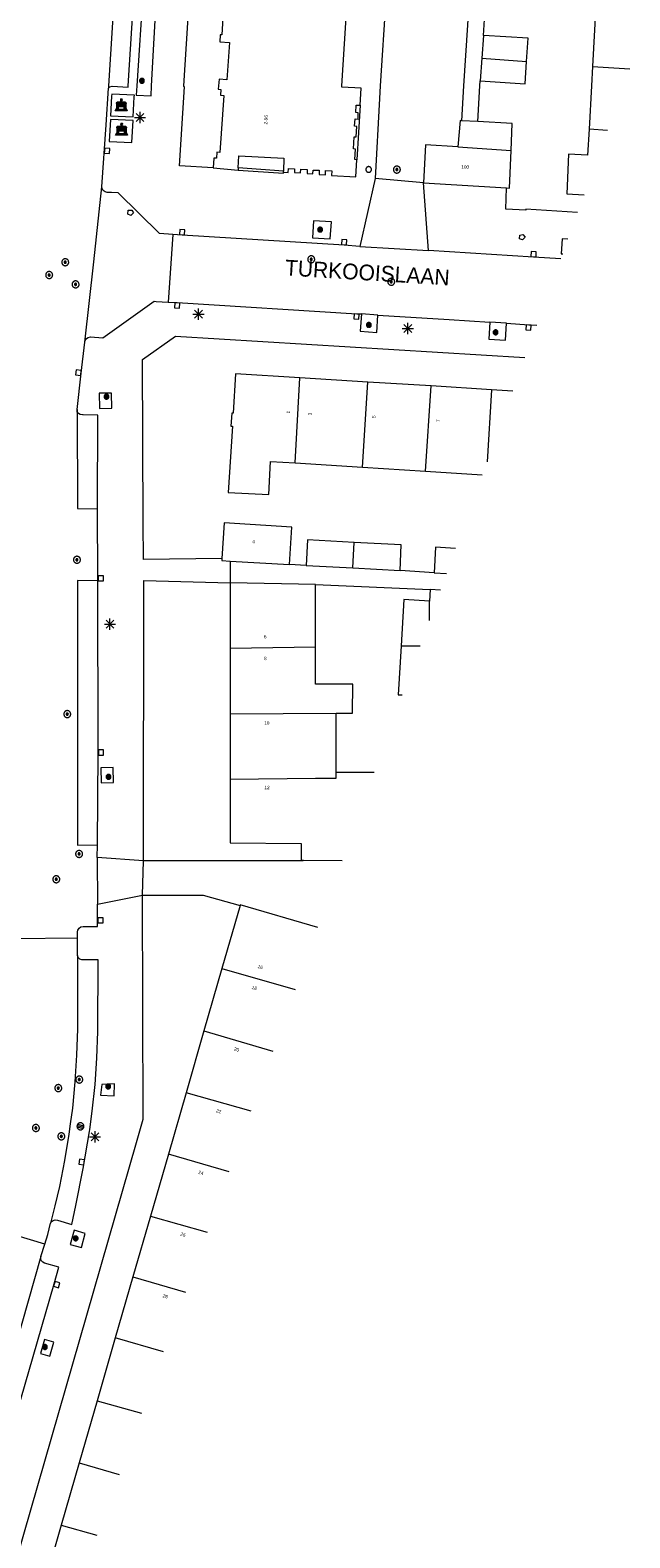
# Model space of a CAD drawing. Header units: metres. Extents: x 135779 to 137489, y 452643 to 455118.
# Tile 248 of 256: x 137083 to 137137, y 453671 to 453805. Entities that reach past the tile are written whole.
import ezdxf
from ezdxf.enums import TextEntityAlignment as Align

# ---------------------------------------------------------------- set-up
doc = ezdxf.new("R2010")
doc.units = ezdxf.units.M
for name, color, linetype, lineweight in [('KTop_BAK_Afval apart plaats', 96, 'Continuous', 13), ('KTop_NAR_Huisnummer (t)', 7, 'Continuous', 13), ('KTop_NAR_Huisnummer tijdelijk (t)', 7, 'Continuous', 13), ('KTop_ORL_Weg_Straatnaam (t)', 7, 'Continuous', 13), ('KTop_PAL_Afsluitpaal', 222, 'Continuous', 13), ('KTop_PAL_Lichtmast', 40, 'Continuous', 13), ('KTop_PND_Grondvlaksituatie van BAG-pand [tachy]', 1, 'Continuous', 13), ('KTop_PND_Pandscheiding', 40, 'Continuous', 13), ('KTop_PUT_Brandkraan of -put', 1, 'Continuous', 13), ('KTop_PUT_Drainageput', 15, 'Continuous', 13), ('KTop_PUT_Inspectie- of rioolput', 15, 'Continuous', 13), ('KTop_PUT_Kolk', 15, 'Continuous', 13), ('KTop_SHD_Muur', 15, 'Continuous', 13), ('KTop_VGO_Boom', 92, 'Continuous', 13), ('KTop_WGD_Rijbaan_Lokale weg', 251, 'Continuous', 13), ('KTop_WGD_Rijbaan_Lokale weg_verkeersdrempel', 40, 'Continuous', 13), ('KTop_WGD_Voetpad', 251, 'Continuous', 13), ('KTop_WGD_Voetpad_achterpad', 251, 'Continuous', 13)]:
    doc.layers.add(name, color=color, linetype=linetype, lineweight=lineweight)
doc.styles.add('Style-ROVU', font='ROVU.shx')
doc.styles.add('Style-ROVUCURSIEF', font='ROVUCURSIEF.shx')

# ---------------------------------------------------------------- blocks, each defined once
blk = doc.blocks.new('BAK_Afval_apart_plaats')
at = {"layer": 'KTop_BAK_Afval apart plaats'}
for p, q in [((-0.43, 0.17), (-0.42, 0.19)), ((-0.43, 0.14), (-0.43, 0.17)), ((-0.43, 0.12), (-0.43, 0.14)), ((-0.29, 0.12), (-0.43, 0.12)), ((-0.43, 0.12), (-0.43, -0.46)), ((-0.29, 0.12), (-0.43, 0.12)), ((-0.42, 0.19), (-0.4, 0.22)), ((-0.4, 0.22), (-0.38, 0.24)), ((-0.38, 0.24), (-0.36, 0.26)), ((-0.36, 0.26), (-0.34, 0.27)), ((-0.34, 0.27), (0, 0.27)), ((-0.28, 0.17), (-0.29, 0.15)), ((-0.28, 0.17), (-0.29, 0.15)), ((-0.29, 0.15), (-0.29, 0.12)), ((-0.29, 0.15), (-0.29, 0.12)), ((-0.29, -0.43), (-0.29, 0.12)), ((-0.29, 0.12), (-0.29, -0.43)), ((-0.27, 0.19), (-0.28, 0.17)), ((-0.27, 0.19), (-0.28, 0.17)), ((-0.25, 0.22), (-0.27, 0.19)), ((-0.25, 0.22), (-0.27, 0.19)), ((0.25, 0.22), (-0.25, 0.22)), ((0.25, 0.22), (-0.25, 0.22)), ((-0.24, 0.08), (-0.24, 0.15)), ((-0.24, 0.15), (0.24, 0.15)), ((0.24, 0.08), (-0.24, 0.08)), ((-0.24, 0.03), (-0.24, 0.08)), ((-0.24, 0.08), (0.24, 0.08)), ((-0.24, -0.06), (-0.24, 0.03)), ((-0.24, 0.03), (0.24, 0.03)), ((0.24, 0.03), (-0.24, 0.03)), ((-0.07, 0.51), (-0.07, 0.52)), ((-0.07, 0.52), (-0.07, 0.52)), ((-0.07, 0.52), (-0.07, 0.52)), ((-0.07, 0.52), (-0.06, 0.52)), ((-0.07, 0.51), (-0.07, 0.49)), ((-0.06, 0.51), (-0.07, 0.51)), ((-0.07, 0.51), (-0.07, 0.51)), ((-0.07, 0.51), (-0.07, 0.51)), ((-0.07, 0.51), (-0.07, 0.51)), ((-0.07, 0.51), (-0.07, 0.51)), ((-0.06, 0.51), (-0.07, 0.51)), ((-0.07, 0.51), (-0.07, 0.51)), ((-0.07, 0.51), (-0.07, 0.51)), ((-0.07, 0.51), (-0.07, 0.51)), ((-0.07, 0.51), (-0.07, 0.51)), ((-0.07, 0.51), (-0.07, 0.51)), ((-0.07, 0.49), (-0.07, 0.49)), ((-0.07, 0.49), (-0.07, 0.49)), ((-0.07, 0.49), (-0.07, 0.49)), ((-0.07, 0.49), (-0.07, 0.48)), ((-0.07, 0.48), (-0.06, 0.48)), ((-0.07, 0.4), (-0.07, 0.38)), ((-0.07, 0.39), (-0.07, 0.4)), ((-0.07, 0.4), (-0.07, 0.4)), ((-0.07, 0.4), (-0.07, 0.4)), ((-0.06, 0.39), (-0.07, 0.39)), ((-0.07, 0.39), (-0.07, 0.39)), ((-0.07, 0.38), (-0.07, 0.37)), ((-0.07, 0.37), (-0.07, 0.37)), ((-0.07, 0.37), (-0.07, 0.37)), ((-0.07, 0.37), (-0.07, 0.37)), ((-0.07, 0.37), (-0.06, 0.37)), ((-0.06, 0.52), (-0.06, 0.52)), ((-0.06, 0.52), (-0.05, 0.52)), ((-0.06, 0.52), (-0.06, 0.52)), ((-0.06, 0.5), (-0.06, 0.51)), ((-0.06, 0.5), (-0.06, 0.51)), ((-0.05, 0.5), (-0.06, 0.5)), ((-0.05, 0.5), (-0.06, 0.5)), ((-0.06, 0.48), (-0.06, 0.48)), ((-0.06, 0.48), (-0.05, 0.48)), ((-0.05, 0.39), (-0.06, 0.39)), ((-0.06, 0.39), (-0.06, 0.39)), ((-0.06, 0.37), (-0.06, 0.37)), ((-0.06, 0.37), (-0.05, 0.37)), ((-0.05, 0.52), (-0.04, 0.52)), ((-0.04, 0.5), (-0.05, 0.5)), ((-0.05, 0.5), (-0.05, 0.5)), ((-0.04, 0.5), (-0.05, 0.5)), ((-0.05, 0.5), (-0.05, 0.5)), ((-0.05, 0.48), (-0.05, 0.48)), ((-0.05, 0.48), (-0.04, 0.48)), ((-0.04, 0.39), (-0.05, 0.39)), ((-0.05, 0.39), (-0.05, 0.39)), ((-0.05, 0.37), (-0.05, 0.37)), ((-0.05, 0.37), (-0.04, 0.37)), ((-0.04, 0.52), (-0.04, 0.53)), ((-0.04, 0.53), (-0.03, 0.53)), ((-0.03, 0.5), (-0.04, 0.5)), ((-0.04, 0.5), (-0.04, 0.5)), ((-0.03, 0.5), (-0.04, 0.5)), ((-0.04, 0.5), (-0.04, 0.5)), ((-0.04, 0.48), (-0.04, 0.48)), ((-0.04, 0.48), (-0.03, 0.48)), ((-0.03, 0.39), (-0.04, 0.39)), ((-0.04, 0.39), (-0.04, 0.39)), ((-0.04, 0.37), (-0.04, 0.36)), ((-0.04, 0.36), (-0.03, 0.36)), ((-0.03, 0.53), (-0.02, 0.53)), ((-0.02, 0.5), (-0.03, 0.5)), ((-0.02, 0.5), (-0.03, 0.5)), ((-0.03, 0.48), (-0.03, 0.48)), ((-0.03, 0.48), (-0.02, 0.48)), ((-0.03, 0.47), (-0.03, 0.48)), ((-0.03, 0.48), (-0.02, 0.48)), ((-0.03, 0.4), (-0.03, 0.47)), ((-0.03, 0.47), (-0.02, 0.47)), ((-0.02, 0.47), (-0.03, 0.47)), ((-0.02, 0.4), (-0.03, 0.4)), ((-0.02, 0.39), (-0.03, 0.39)), ((-0.03, 0.36), (-0.03, 0.36)), ((-0.03, 0.36), (-0.02, 0.36)), ((-0.03, 0.35), (-0.03, 0.36)), ((-0.03, 0.36), (-0.02, 0.36)), ((-0.03, 0.27), (-0.03, 0.35)), ((-0.03, 0.35), (-0.02, 0.35)), ((-0.02, 0.35), (-0.03, 0.35)), ((0.03, 0.27), (-0.03, 0.27)), ((-0.02, 0.53), (-0.01, 0.53)), ((-0.01, 0.5), (-0.02, 0.5)), ((-0.01, 0.5), (-0.02, 0.5)), ((-0.02, 0.48), (-0.01, 0.48)), ((-0.02, 0.48), (-0.01, 0.48)), ((-0.02, 0.47), (-0.01, 0.47)), ((-0.01, 0.47), (-0.02, 0.47)), ((-0.01, 0.4), (-0.02, 0.4)), ((-0.01, 0.39), (-0.02, 0.39)), ((-0.02, 0.36), (-0.01, 0.36)), ((-0.02, 0.36), (-0.01, 0.36)), ((-0.02, 0.35), (-0.01, 0.35)), ((-0.01, 0.35), (-0.02, 0.35)), ((-0.01, 0.53), (0, 0.53)), ((0, 0.5), (-0.01, 0.5)), ((0, 0.5), (-0.01, 0.5)), ((-0.01, 0.48), (0, 0.48)), ((-0.01, 0.48), (0, 0.48)), ((-0.01, 0.47), (0, 0.47)), ((0, 0.47), (-0.01, 0.47)), ((0, 0.4), (-0.01, 0.4)), ((0, 0.39), (-0.01, 0.39)), ((-0.01, 0.36), (0, 0.36)), ((-0.01, 0.36), (0, 0.36)), ((-0.01, 0.35), (0, 0.35)), ((0, 0.35), (-0.01, 0.35)), ((0, 0.53), (0, 0.53)), ((0, 0.53), (0, 0.53)), ((0, 0.53), (0.01, 0.53)), ((0, 0.5), (0, 0.48)), ((0, 0.48), (0, 0.5)), ((0, 0.48), (0, 0.5)), ((0, 0.5), (0.01, 0.5)), ((0.01, 0.5), (0, 0.5)), ((0.01, 0.48), (0, 0.48)), ((0, 0.48), (0.01, 0.48)), ((0.01, 0.47), (0, 0.47)), ((0, 0.47), (0, 0.4)), ((0, 0.47), (0, 0.4)), ((0.01, 0.47), (0, 0.47)), ((0, 0.4), (0.01, 0.4)), ((0, 0.36), (0, 0.39)), ((0, 0.36), (0, 0.39)), ((0, 0.39), (0.01, 0.39)), ((0.01, 0.36), (0, 0.36)), ((0, 0.36), (0.01, 0.36)), ((0, 0.35), (0.01, 0.35)), ((0, 0.27), (0, 0.35)), ((0, 0.35), (0, 0.27)), ((0.01, 0.35), (0, 0.35)), ((0, 0.27), (0.34, 0.27)), ((0.03, 0.27), (0, 0.27)), ((0, 0.27), (0.03, 0.27)), ((0.01, 0.53), (0.02, 0.53)), ((0.01, 0.5), (0.02, 0.5)), ((0.02, 0.5), (0.01, 0.5)), ((0.02, 0.48), (0.01, 0.48)), ((0.01, 0.48), (0.02, 0.48)), ((0.02, 0.47), (0.01, 0.47)), ((0.02, 0.47), (0.01, 0.47)), ((0.01, 0.4), (0.02, 0.4)), ((0.01, 0.39), (0.02, 0.39)), ((0.02, 0.36), (0.01, 0.36)), ((0.01, 0.36), (0.02, 0.36)), ((0.01, 0.35), (0.02, 0.35)), ((0.02, 0.35), (0.01, 0.35)), ((0.02, 0.53), (0.03, 0.53)), ((0.02, 0.5), (0.03, 0.5)), ((0.03, 0.5), (0.02, 0.5)), ((0.03, 0.48), (0.02, 0.48)), ((0.02, 0.48), (0.03, 0.48)), ((0.02, 0.47), (0.03, 0.47)), ((0.03, 0.47), (0.02, 0.47)), ((0.03, 0.47), (0.02, 0.47)), ((0.02, 0.4), (0.03, 0.4)), ((0.02, 0.39), (0.03, 0.39)), ((0.03, 0.36), (0.02, 0.36)), ((0.02, 0.36), (0.03, 0.36)), ((0.02, 0.35), (0.03, 0.35)), ((0.03, 0.35), (0.02, 0.35)), ((0.03, 0.53), (0.04, 0.53)), ((0.03, 0.5), (0.04, 0.5)), ((0.04, 0.5), (0.03, 0.5)), ((0.04, 0.48), (0.03, 0.48)), ((0.03, 0.48), (0.03, 0.48)), ((0.03, 0.48), (0.03, 0.47)), ((0.03, 0.4), (0.03, 0.47)), ((0.03, 0.39), (0.04, 0.39)), ((0.04, 0.36), (0.03, 0.36)), ((0.03, 0.36), (0.03, 0.36)), ((0.03, 0.36), (0.03, 0.35)), ((0.03, 0.35), (0.03, 0.27)), ((0.04, 0.53), (0.04, 0.52)), ((0.04, 0.52), (0.05, 0.52)), ((0.04, 0.5), (0.04, 0.5)), ((0.04, 0.5), (0.05, 0.5)), ((0.05, 0.5), (0.04, 0.5)), ((0.04, 0.5), (0.04, 0.5)), ((0.05, 0.48), (0.04, 0.48)), ((0.04, 0.48), (0.04, 0.48)), ((0.04, 0.39), (0.04, 0.39)), ((0.04, 0.39), (0.05, 0.39)), ((0.05, 0.37), (0.04, 0.37)), ((0.04, 0.37), (0.04, 0.36)), ((0.05, 0.52), (0.06, 0.52)), ((0.05, 0.5), (0.05, 0.5)), ((0.05, 0.5), (0.06, 0.5)), ((0.06, 0.5), (0.05, 0.5)), ((0.05, 0.5), (0.05, 0.5)), ((0.06, 0.48), (0.05, 0.48)), ((0.05, 0.48), (0.05, 0.48)), ((0.05, 0.39), (0.05, 0.39)), ((0.05, 0.39), (0.06, 0.39)), ((0.06, 0.37), (0.05, 0.37)), ((0.05, 0.37), (0.05, 0.37)), ((0.06, 0.52), (0.06, 0.52)), ((0.06, 0.52), (0.06, 0.52)), ((0.06, 0.52), (0.07, 0.52)), ((0.06, 0.5), (0.06, 0.51)), ((0.06, 0.51), (0.07, 0.51)), ((0.07, 0.51), (0.06, 0.51)), ((0.06, 0.51), (0.06, 0.5)), ((0.07, 0.48), (0.06, 0.48)), ((0.06, 0.48), (0.06, 0.48)), ((0.06, 0.39), (0.06, 0.39)), ((0.06, 0.39), (0.07, 0.39)), ((0.07, 0.37), (0.06, 0.37)), ((0.06, 0.37), (0.06, 0.37)), ((0.07, 0.52), (0.07, 0.52)), ((0.07, 0.52), (0.07, 0.52)), ((0.07, 0.52), (0.07, 0.51)), ((0.07, 0.51), (0.07, 0.51)), ((0.07, 0.51), (0.07, 0.51)), ((0.07, 0.51), (0.07, 0.51)), ((0.07, 0.51), (0.07, 0.51)), ((0.07, 0.51), (0.07, 0.49)), ((0.07, 0.51), (0.07, 0.51)), ((0.07, 0.51), (0.07, 0.51)), ((0.07, 0.51), (0.07, 0.51)), ((0.07, 0.51), (0.07, 0.51)), ((0.07, 0.51), (0.07, 0.51)), ((0.07, 0.49), (0.07, 0.49)), ((0.07, 0.49), (0.07, 0.49)), ((0.07, 0.49), (0.07, 0.49)), ((0.07, 0.49), (0.07, 0.48)), ((0.07, 0.39), (0.07, 0.4)), ((0.07, 0.4), (0.07, 0.4)), ((0.07, 0.4), (0.07, 0.4)), ((0.07, 0.4), (0.07, 0.38)), ((0.07, 0.39), (0.07, 0.39)), ((0.07, 0.38), (0.07, 0.37)), ((0.07, 0.37), (0.07, 0.37)), ((0.07, 0.37), (0.07, 0.37)), ((0.07, 0.37), (0.07, 0.37)), ((0.24, 0.15), (0.24, 0.08)), ((0.24, 0.08), (0.24, 0.03)), ((0.24, 0.03), (0.24, -0.06)), ((0.27, 0.19), (0.25, 0.22)), ((0.27, 0.19), (0.25, 0.22)), ((0.28, 0.17), (0.27, 0.19)), ((0.28, 0.17), (0.27, 0.19)), ((0.29, 0.15), (0.28, 0.17)), ((0.29, 0.15), (0.28, 0.17)), ((0.29, 0.12), (0.29, 0.15)), ((0.29, 0.12), (0.29, 0.15)), ((0.43, 0.12), (0.29, 0.12)), ((0.29, 0.12), (0.29, -0.43)), ((0.43, 0.12), (0.29, 0.12)), ((0.29, -0.43), (0.29, 0.12)), ((0.34, 0.27), (0.36, 0.26)), ((0.36, 0.26), (0.38, 0.24)), ((0.38, 0.24), (0.4, 0.22)), ((0.4, 0.22), (0.42, 0.19)), ((0.42, 0.19), (0.43, 0.17)), ((0.43, 0.17), (0.43, 0.14)), ((0.43, 0.14), (0.43, 0.12)), ((0.43, -0.46), (0.43, 0.12)), ((-0.53, -0.53), (-0.43, -0.33)), ((0.53, -0.53), (-0.53, -0.53)), ((-0.43, -0.33), (-0.43, -0.46)), ((-0.43, -0.46), (0.43, -0.46)), ((-0.43, -0.46), (0.43, -0.46)), ((0.29, -0.43), (-0.29, -0.43)), ((-0.29, -0.43), (0.29, -0.43)), ((0.24, -0.06), (-0.24, -0.06)), ((-0.24, -0.06), (-0.24, -0.09)), ((0.24, -0.06), (-0.24, -0.06)), ((-0.24, -0.09), (0.24, -0.09)), ((-0.24, -0.11), (-0.24, -0.09)), ((-0.24, -0.09), (0.24, -0.09)), ((0.24, -0.11), (-0.24, -0.11)), ((0.24, -0.11), (-0.24, -0.11)), ((-0.24, -0.15), (0.24, -0.15)), ((-0.24, -0.41), (-0.24, -0.15)), ((0.24, -0.41), (-0.24, -0.41)), ((0.24, -0.11), (0.24, -0.06)), ((0.24, -0.09), (0.24, -0.11)), ((0.24, -0.09), (0.24, -0.11)), ((0.24, -0.15), (0.24, -0.41)), ((0.43, -0.46), (0.43, -0.33)), ((0.43, -0.33), (0.53, -0.53))]:
    blk.add_line(p, q, dxfattribs=at)
at = {"layer": 'KTop_BAK_Afval apart plaats', "flags": 128}
blk.add_lwpolyline([(0.03, 0.41), (0.04, 0.41), (0.04, 0.41), (0.05, 0.41), (0.06, 0.41), (0.06, 0.41), (0.06, 0.41), (0.07, 0.4), (0.07, 0.4), (0.07, 0.4), (0.07, 0.4), (0.07, 0.4), (0.07, 0.4), (0.07, 0.4), (0.07, 0.39), (0.07, 0.39), (0.06, 0.39), (0.06, 0.39), (0.05, 0.39), (0.05, 0.39), (0.04, 0.39), (0.04, 0.39), (0.03, 0.39), (0.02, 0.39), (0.01, 0.39), (0, 0.39), (-0.01, 0.39), (-0.02, 0.39), (-0.03, 0.39), (-0.04, 0.39), (-0.04, 0.39), (-0.05, 0.39), (-0.05, 0.39), (-0.06, 0.39), (-0.06, 0.39), (-0.07, 0.39), (-0.07, 0.39), (-0.07, 0.4), (-0.07, 0.4), (-0.07, 0.4), (-0.07, 0.4), (-0.07, 0.4), (-0.07, 0.4), (-0.07, 0.4), (-0.06, 0.41), (-0.06, 0.41), (-0.06, 0.41), (-0.05, 0.41), (-0.04, 0.41), (-0.04, 0.41), (-0.03, 0.41), (-0.03, 0.41), (-0.03, 0.4), (-0.02, 0.4), (-0.01, 0.4), (0, 0.4), (0.01, 0.4), (0.02, 0.4), (0.03, 0.4), (0.03, 0.41), (0.03, 0.41), (0.03, 0.41)], dxfattribs=at)
at = {"layer": 'KTop_BAK_Afval apart plaats'}
for p in [(0, 0), (-0.43, -0.46)]:
    blk.add_point(p, dxfattribs=at)
blk = doc.blocks.new('PAL_Lichtmast')
at = {"layer": 'KTop_PAL_Lichtmast'}
for p, q in [((-0.35, -0.35), (0.35, 0.35)), ((0.35, -0.35), (-0.35, 0.35)), ((0, -0.5), (0, 0.5)), ((-0.5, 0), (0.5, 0))]:
    blk.add_line(p, q, dxfattribs=at)
blk = doc.blocks.new('PAL_Afsluitpaal')
at = {"layer": 'KTop_PAL_Afsluitpaal', "flags": 128}
blk.add_lwpolyline([(0.25, 0), (0.25, 0.03), (0.24, 0.05), (0.24, 0.08), (0.23, 0.1), (0.22, 0.13), (0.2, 0.15), (0.19, 0.17), (0.17, 0.19), (0.15, 0.2), (0.12, 0.22), (0.1, 0.23), (0.08, 0.24), (0.05, 0.24), (0.03, 0.25), (0, 0.25), (-0.03, 0.25), (-0.05, 0.24), (-0.08, 0.24), (-0.1, 0.23), (-0.13, 0.22), (-0.15, 0.2), (-0.17, 0.19), (-0.19, 0.17), (-0.2, 0.15), (-0.22, 0.12), (-0.23, 0.1), (-0.24, 0.08), (-0.24, 0.05), (-0.25, 0.03), (-0.25, 0), (-0.25, -0.03), (-0.24, -0.05), (-0.24, -0.08), (-0.23, -0.1), (-0.22, -0.13), (-0.2, -0.15), (-0.19, -0.17), (-0.17, -0.19), (-0.15, -0.2), (-0.12, -0.22), (-0.1, -0.23), (-0.08, -0.24), (-0.05, -0.24), (-0.03, -0.25), (0, -0.25), (0.03, -0.25), (0.05, -0.24), (0.08, -0.24), (0.1, -0.23), (0.13, -0.22), (0.15, -0.2), (0.17, -0.19), (0.19, -0.17), (0.2, -0.15), (0.22, -0.12), (0.23, -0.1), (0.24, -0.08), (0.24, -0.05), (0.25, -0.03), (0.25, 0)], dxfattribs=at)
blk = doc.blocks.new('PUT_Kolk')
at = {"layer": 'KTop_PUT_Kolk', "flags": 128}
blk.add_lwpolyline([(0.22, -0.23), (0.22, 0.22), (-0.23, 0.22), (-0.23, -0.23), (0.22, -0.23)], dxfattribs=at)
blk = doc.blocks.new('PUT_Brandkraan_of_-put')
at = {"layer": 'KTop_PUT_Brandkraan of -put'}
for p, q in [((-0.25, 0.03), (0, 0.25)), ((-0.16, -0.25), (-0.25, 0.03)), ((0, 0.25), (0.25, 0.03)), ((0.25, 0.03), (0.16, -0.25)), ((0.16, -0.25), (-0.16, -0.25))]:
    blk.add_line(p, q, dxfattribs=at)
blk = doc.blocks.new('PUT_Drainageput')
at = {"layer": 'KTop_PUT_Drainageput'}
for p, q in [((-0.12, -0.29), (-0.12, 0.29)), ((0, -0.31), (0, 0.31)), ((0.12, -0.29), (0.12, 0.29))]:
    blk.add_line(p, q, dxfattribs=at)
at = {"layer": 'KTop_PUT_Drainageput', "flags": 128}
blk.add_lwpolyline([(0.31, 0), (0.31, 0.03), (0.3, 0.06), (0.29, 0.1), (0.28, 0.13), (0.27, 0.16), (0.25, 0.18), (0.23, 0.21), (0.21, 0.23), (0.18, 0.25), (0.15, 0.27), (0.13, 0.28), (0.1, 0.29), (0.06, 0.3), (0.03, 0.31), (0, 0.31), (-0.03, 0.31), (-0.06, 0.3), (-0.1, 0.29), (-0.13, 0.28), (-0.16, 0.27), (-0.18, 0.25), (-0.21, 0.23), (-0.23, 0.21), (-0.25, 0.18), (-0.27, 0.15), (-0.28, 0.13), (-0.29, 0.1), (-0.3, 0.06), (-0.31, 0.03), (-0.31, 0), (-0.31, -0.03), (-0.3, -0.06), (-0.29, -0.1), (-0.28, -0.13), (-0.27, -0.16), (-0.25, -0.18), (-0.23, -0.21), (-0.21, -0.23), (-0.18, -0.25), (-0.15, -0.27), (-0.13, -0.28), (-0.1, -0.29), (-0.06, -0.3), (-0.03, -0.31), (0, -0.31), (0.03, -0.31), (0.06, -0.3), (0.1, -0.29), (0.13, -0.28), (0.16, -0.27), (0.18, -0.25), (0.21, -0.23), (0.23, -0.21), (0.25, -0.18), (0.27, -0.15), (0.28, -0.13), (0.29, -0.1), (0.3, -0.06), (0.31, -0.03), (0.31, 0)], dxfattribs=at)
blk = doc.blocks.new('PUT_Inspectie-_of_rioolput')
at = {"layer": 'KTop_PUT_Inspectie- of rioolput', "flags": 128}
for points in [[(0.31, 0), (0.31, 0.03), (0.3, 0.06), (0.29, 0.1), (0.28, 0.13), (0.27, 0.15), (0.25, 0.18), (0.23, 0.21), (0.21, 0.23), (0.18, 0.25), (0.15, 0.27), (0.13, 0.28), (0.1, 0.29), (0.06, 0.3), (0.03, 0.31), (0, 0.31), (-0.03, 0.31), (-0.06, 0.3), (-0.1, 0.29), (-0.13, 0.28), (-0.16, 0.27), (-0.18, 0.25), (-0.21, 0.23), (-0.23, 0.21), (-0.25, 0.18), (-0.27, 0.15), (-0.28, 0.13), (-0.29, 0.1), (-0.3, 0.06), (-0.31, 0.03), (-0.31, 0), (-0.31, -0.03), (-0.3, -0.06), (-0.29, -0.1), (-0.28, -0.13), (-0.27, -0.16), (-0.25, -0.18), (-0.23, -0.21), (-0.21, -0.23), (-0.18, -0.25), (-0.15, -0.27), (-0.13, -0.28), (-0.1, -0.29), (-0.06, -0.3), (-0.03, -0.31), (0, -0.31), (0.03, -0.31), (0.06, -0.3), (0.1, -0.29), (0.13, -0.28), (0.15, -0.27), (0.18, -0.25), (0.21, -0.23), (0.23, -0.21), (0.25, -0.18), (0.27, -0.15), (0.28, -0.13), (0.29, -0.1), (0.3, -0.06), (0.31, -0.03), (0.31, 0)], [(0.1, 0), (0.09, 0.01), (0.09, 0.02), (0.09, 0.03), (0.09, 0.04), (0.08, 0.05), (0.08, 0.06), (0.07, 0.06), (0.06, 0.07), (0.06, 0.08), (0.05, 0.08), (0.04, 0.09), (0.03, 0.09), (0.02, 0.09), (0.01, 0.09), (0, 0.09), (-0.01, 0.09), (-0.02, 0.09), (-0.03, 0.09), (-0.04, 0.09), (-0.05, 0.08), (-0.06, 0.08), (-0.06, 0.07), (-0.07, 0.06), (-0.08, 0.06), (-0.08, 0.05), (-0.09, 0.04), (-0.09, 0.03), (-0.09, 0.02), (-0.09, 0.01), (-0.09, 0), (-0.09, -0.01), (-0.09, -0.02), (-0.09, -0.03), (-0.09, -0.04), (-0.08, -0.05), (-0.08, -0.06), (-0.07, -0.06), (-0.06, -0.07), (-0.06, -0.08), (-0.05, -0.08), (-0.04, -0.09), (-0.03, -0.09), (-0.02, -0.09), (-0.01, -0.09), (0, -0.09), (0.01, -0.09), (0.02, -0.09), (0.03, -0.09), (0.04, -0.09), (0.05, -0.08), (0.06, -0.08), (0.06, -0.07), (0.07, -0.06), (0.08, -0.06), (0.08, -0.05), (0.09, -0.04), (0.09, -0.03), (0.09, -0.02), (0.09, -0.01), (0.1, 0)], [(0.04, 0), (0.03, 0), (0.03, 0.01), (0.03, 0.01), (0.03, 0.01), (0.03, 0.02), (0.03, 0.02), (0.03, 0.02), (0.02, 0.03), (0.02, 0.03), (0.02, 0.03), (0.01, 0.03), (0.01, 0.03), (0.01, 0.03), (0, 0.03), (0, 0.03), (0, 0.03), (-0.01, 0.03), (-0.01, 0.03), (-0.01, 0.03), (-0.02, 0.03), (-0.02, 0.03), (-0.02, 0.03), (-0.03, 0.02), (-0.03, 0.02), (-0.03, 0.02), (-0.03, 0.01), (-0.03, 0.01), (-0.03, 0.01), (-0.03, 0), (-0.03, 0), (-0.03, 0), (-0.03, -0.01), (-0.03, -0.01), (-0.03, -0.01), (-0.03, -0.02), (-0.03, -0.02), (-0.03, -0.02), (-0.02, -0.03), (-0.02, -0.03), (-0.02, -0.03), (-0.01, -0.03), (-0.01, -0.03), (-0.01, -0.03), (0, -0.03), (0, -0.03), (0, -0.03), (0.01, -0.03), (0.01, -0.03), (0.01, -0.03), (0.02, -0.03), (0.02, -0.03), (0.02, -0.03), (0.03, -0.02), (0.03, -0.02), (0.03, -0.02), (0.03, -0.01), (0.03, -0.01), (0.03, -0.01), (0.03, 0), (0.04, 0)], [(0.01, 0.02), (0.01, 0.02), (0.01, 0.02), (0, 0.02), (0, 0.02), (0, 0.02), (0, 0.02), (-0.01, 0.02), (-0.01, 0.02), (-0.01, 0.02), (-0.01, 0.02), (-0.01, 0.02), (-0.02, 0.02), (-0.02, 0.01), (-0.02, 0.01), (-0.02, 0.01), (-0.02, 0.01), (-0.02, 0.01), (-0.02, 0), (-0.02, 0), (-0.02, 0), (-0.02, 0), (-0.02, -0.01), (-0.02, -0.01), (-0.02, -0.01), (-0.02, -0.01), (-0.02, -0.01), (-0.02, -0.02), (-0.01, -0.02), (-0.01, -0.02), (-0.01, -0.02), (-0.01, -0.02), (-0.01, -0.02), (0, -0.02), (0, -0.02), (0, -0.02), (0, -0.02), (0.01, -0.02), (0.01, -0.02), (0.01, -0.02), (0.01, -0.02), (0.01, -0.02), (0.02, -0.02), (0.02, -0.01), (0.02, -0.01), (0.02, -0.01), (0.02, -0.01), (0.02, -0.01), (0.02, 0), (0.02, 0), (0.02, 0), (0.02, 0), (0.02, 0.01), (0.02, 0.01), (0.02, 0.01), (0.02, 0.01), (0.02, 0.01), (0.02, 0.02), (0.01, 0.02), (0.01, 0.02), (0.01, 0.02)]]:
    blk.add_lwpolyline(points, dxfattribs=at)
blk = doc.blocks.new('VGO_Boom')
at = {"layer": 'KTop_VGO_Boom', "flags": 128}
for points in [[(0.21, 0), (0.21, 0.02), (0.21, 0.04), (0.2, 0.07), (0.2, 0.09), (0.19, 0.11), (0.17, 0.13), (0.16, 0.14), (0.14, 0.16), (0.13, 0.17), (0.11, 0.19), (0.09, 0.2), (0.07, 0.2), (0.04, 0.21), (0.02, 0.21), (0, 0.21), (-0.02, 0.21), (-0.05, 0.21), (-0.07, 0.2), (-0.09, 0.2), (-0.11, 0.19), (-0.13, 0.17), (-0.14, 0.16), (-0.16, 0.14), (-0.17, 0.13), (-0.19, 0.11), (-0.2, 0.09), (-0.2, 0.07), (-0.21, 0.04), (-0.21, 0.02), (-0.22, 0), (-0.21, -0.02), (-0.21, -0.05), (-0.2, -0.07), (-0.2, -0.09), (-0.19, -0.11), (-0.17, -0.13), (-0.16, -0.14), (-0.14, -0.16), (-0.13, -0.17), (-0.11, -0.19), (-0.09, -0.2), (-0.07, -0.2), (-0.05, -0.21), (-0.02, -0.21), (0, -0.22), (0.02, -0.21), (0.04, -0.21), (0.07, -0.2), (0.09, -0.2), (0.11, -0.19), (0.13, -0.17), (0.14, -0.16), (0.16, -0.14), (0.17, -0.13), (0.19, -0.11), (0.2, -0.09), (0.2, -0.07), (0.21, -0.05), (0.21, -0.02), (0.21, 0)], [(0.15, 0), (0.15, 0.02), (0.15, 0.03), (0.15, 0.05), (0.14, 0.06), (0.13, 0.08), (0.13, 0.09), (0.12, 0.1), (0.1, 0.12), (0.09, 0.13), (0.08, 0.13), (0.06, 0.14), (0.05, 0.15), (0.03, 0.15), (0.02, 0.15), (0, 0.15), (-0.02, 0.15), (-0.03, 0.15), (-0.05, 0.15), (-0.06, 0.14), (-0.08, 0.13), (-0.09, 0.13), (-0.1, 0.12), (-0.12, 0.1), (-0.13, 0.09), (-0.13, 0.08), (-0.14, 0.06), (-0.15, 0.05), (-0.15, 0.03), (-0.15, 0.02), (-0.16, 0), (-0.15, -0.02), (-0.15, -0.03), (-0.15, -0.05), (-0.14, -0.06), (-0.13, -0.08), (-0.13, -0.09), (-0.12, -0.1), (-0.1, -0.12), (-0.09, -0.13), (-0.08, -0.13), (-0.06, -0.14), (-0.05, -0.15), (-0.03, -0.15), (-0.02, -0.15), (0, -0.16), (0.02, -0.15), (0.03, -0.15), (0.05, -0.15), (0.06, -0.14), (0.08, -0.13), (0.09, -0.13), (0.1, -0.12), (0.12, -0.1), (0.13, -0.09), (0.13, -0.08), (0.14, -0.06), (0.15, -0.05), (0.15, -0.03), (0.15, -0.02), (0.15, 0)], [(0.1, 0), (0.09, 0.01), (0.09, 0.02), (0.09, 0.03), (0.09, 0.04), (0.08, 0.05), (0.08, 0.06), (0.07, 0.06), (0.06, 0.07), (0.06, 0.08), (0.05, 0.08), (0.04, 0.09), (0.03, 0.09), (0.02, 0.09), (0.01, 0.09), (0, 0.09), (-0.01, 0.09), (-0.02, 0.09), (-0.03, 0.09), (-0.04, 0.09), (-0.05, 0.08), (-0.06, 0.08), (-0.06, 0.07), (-0.07, 0.06), (-0.08, 0.06), (-0.08, 0.05), (-0.09, 0.04), (-0.09, 0.03), (-0.09, 0.02), (-0.09, 0.01), (-0.1, 0), (-0.09, -0.01), (-0.09, -0.02), (-0.09, -0.03), (-0.09, -0.04), (-0.08, -0.05), (-0.08, -0.06), (-0.07, -0.06), (-0.06, -0.07), (-0.06, -0.08), (-0.05, -0.08), (-0.04, -0.09), (-0.03, -0.09), (-0.02, -0.09), (-0.01, -0.09), (0, -0.1), (0.01, -0.09), (0.02, -0.09), (0.03, -0.09), (0.04, -0.09), (0.05, -0.08), (0.06, -0.08), (0.06, -0.07), (0.07, -0.06), (0.08, -0.06), (0.08, -0.05), (0.09, -0.04), (0.09, -0.03), (0.09, -0.02), (0.09, -0.01), (0.1, 0)], [(0.04, 0), (0.03, 0), (0.03, 0.01), (0.03, 0.01), (0.03, 0.01), (0.03, 0.02), (0.03, 0.02), (0.03, 0.02), (0.02, 0.03), (0.02, 0.03), (0.02, 0.03), (0.01, 0.03), (0.01, 0.03), (0.01, 0.03), (0, 0.03), (0, 0.03), (0, 0.03), (-0.01, 0.03), (-0.01, 0.03), (-0.01, 0.03), (-0.02, 0.03), (-0.02, 0.03), (-0.02, 0.03), (-0.03, 0.02), (-0.03, 0.02), (-0.03, 0.02), (-0.03, 0.01), (-0.03, 0.01), (-0.03, 0.01), (-0.04, 0), (-0.04, 0), (-0.04, 0), (-0.03, -0.01), (-0.03, -0.01), (-0.03, -0.01), (-0.03, -0.02), (-0.03, -0.02), (-0.03, -0.02), (-0.02, -0.03), (-0.02, -0.03), (-0.02, -0.03), (-0.01, -0.03), (-0.01, -0.03), (-0.01, -0.03), (0, -0.04), (0, -0.04), (0, -0.04), (0.01, -0.03), (0.01, -0.03), (0.01, -0.03), (0.02, -0.03), (0.02, -0.03), (0.02, -0.03), (0.03, -0.02), (0.03, -0.02), (0.03, -0.02), (0.03, -0.01), (0.03, -0.01), (0.03, -0.01), (0.03, 0), (0.04, 0)]]:
    blk.add_lwpolyline(points, dxfattribs=at)

msp = doc.modelspace()

# ---------------------------------------------------------------- linework, layer by layer
at = {"layer": 'KTop_PND_Grondvlaksituatie van BAG-pand [tachy]', "flags": 128}
for points in [[(137103.5, 453855.82), (137103.46, 453855.34), (137103.55, 453855.33), (137102.59, 453840.39), (137101.17, 453817.2), (137100.44, 453804.54), (137100.28, 453804.54), (137100.25, 453803.93), (137101.13, 453803.86), (137100.87, 453800.54), (137100.21, 453800.61), (137100.15, 453800), (137100.12, 453799.7), (137100.35, 453799.68), (137100.32, 453799.18), (137100.61, 453799.14), (137100.26, 453794.08), (137100, 453794.1), (137099.96, 453793.58), (137099.72, 453793.59), (137099.67, 453792.71)], [(137112.75, 453798.3), (137112.84, 453799.79), (137111.1, 453799.88), (137111.11, 453800), (137114.35, 453850.99), (137115.69, 453850.91), (137117.03, 453850.83), (137117.03, 453850.66), (137117.45, 453850.64), (137117.66, 453855.08)], [(137133.71, 453807.16), (137133.42, 453801.72)], [(137123.73, 453804.49), (137123.58, 453802.47)], [(137127.54, 453802.17), (137127.7, 453804.24), (137123.73, 453804.49)], [(137123.58, 453802.47), (137123.42, 453800.46)], [(137123.42, 453800.46), (137127.42, 453800.18), (137127.54, 453802.17)], [(137133.42, 453801.72), (137133.33, 453800), (137133.11, 453796.16)], [(137112.45, 453793.43), (137112.28, 453793.45), (137112.33, 453794.39), (137112.14, 453794.41), (137112.21, 453795.47), (137112.4, 453795.47), (137112.45, 453796.38), (137112.23, 453796.41), (137112.29, 453797.07), (137112.56, 453797.06), (137112.58, 453797.61), (137112.35, 453797.65), (137112.4, 453798.3), (137112.75, 453798.3)], [(137121.75, 453796.91), (137121.63, 453796.92), (137121.44, 453794.57)], [(137123.21, 453796.83), (137121.75, 453796.91)], [(137126.18, 453794.27), (137126.28, 453796.66), (137123.21, 453796.83)], [(137133.11, 453796.16), (137132.97, 453793.83), (137131.27, 453793.93), (137131.13, 453790.41), (137132.66, 453790.31)], [(137121.44, 453794.57), (137118.57, 453794.75), (137118.37, 453791.39)], [(137125.77, 453790.93), (137126.03, 453790.92), (137126.18, 453794.27)], [(137099.67, 453792.71), (137101.88, 453792.52)], [(137101.89, 453792.71), (137101.88, 453792.52)], [(137101.89, 453792.71), (137101.94, 453793.78), (137105.96, 453793.58), (137105.93, 453792.43)], [(137105.93, 453792.34), (137106.35, 453792.31), (137106.37, 453792.66), (137106.89, 453792.63), (137106.89, 453792.3), (137107.45, 453792.26), (137107.47, 453792.61), (137108.03, 453792.57), (137108.02, 453792.21), (137108.54, 453792.17), (137108.56, 453792.52), (137109.1, 453792.5), (137109.1, 453792.11), (137109.65, 453792.09), (137109.67, 453792.48), (137110.22, 453792.45), (137110.2, 453792.04), (137112.36, 453791.91), (137112.45, 453793.43)], [(137105.93, 453792.34), (137105.93, 453792.43)], [(137118.37, 453791.39), (137125.77, 453790.93)], [(137107.38, 453774.03), (137101.65, 453774.38), (137101.45, 453770.89), (137101.32, 453770.89), (137101.24, 453769.73), (137101.39, 453769.73), (137101.01, 453763.82), (137104.62, 453763.65), (137104.78, 453766.59), (137106.97, 453766.46)], [(137113.42, 453773.65), (137107.38, 453774.03)], [(137119.05, 453773.31), (137113.42, 453773.65)], [(137124.44, 453772.97), (137119.05, 453773.31)], [(137126.32, 453772.86), (137124.44, 453772.97)], [(137106.97, 453766.46), (137112.95, 453766.08)], [(137112.95, 453766.08), (137118.55, 453765.73)], [(137118.55, 453765.73), (137123.61, 453765.42)], [(137106.45, 453757.43), (137106.66, 453760.76), (137100.65, 453761.15), (137100.44, 453757.97)], [(137112.22, 453759.4), (137108.07, 453759.63), (137107.93, 453757.35)], [(137116.3, 453756.9), (137116.38, 453759.18), (137112.22, 453759.4)], [(137100.44, 453757.97), (137100.43, 453757.79), (137101.17, 453757.74)], [(137121.23, 453758.85), (137119.44, 453758.96), (137119.34, 453756.69)], [(137101.17, 453757.74), (137106.45, 453757.43)], [(137107.93, 453757.35), (137112.1, 453757.13)], [(137112.1, 453757.13), (137116.3, 453756.9)], [(137119.34, 453756.69), (137120.42, 453756.63)], [(137101.18, 453755.79), (137101.17, 453750)], [(137108.78, 453755.65), (137101.18, 453755.79)], [(137108.77, 453750.09), (137108.78, 453755.65)], [(137118.98, 453755.21), (137118.92, 453754.17)], [(137119.88, 453755.15), (137118.98, 453755.21)], [(137118.92, 453754.17), (137116.63, 453754.31), (137116.4, 453750.19)], [(137101.17, 453750), (137101.17, 453744.13)], [(137110.62, 453744.21), (137112.07, 453744.21), (137112.09, 453746.79), (137108.77, 453746.79), (137108.77, 453750.09)], [(137116.4, 453750.19), (137116.13, 453745.82), (137116.49, 453745.82)], [(137101.17, 453744.13), (137101.17, 453738.33)], [(137110.62, 453738.93), (137110.62, 453744.21)], [(137101.17, 453738.33), (137101.17, 453732.66), (137107.51, 453732.62), (137107.5, 453731.13), (137107.69, 453731.13)], [(137113.99, 453738.93), (137110.62, 453738.93)], [(137107.69, 453731.13), (137111.15, 453731.11)], [(137102.06, 453727.09), (137100.45, 453721.49)], [(137108.97, 453725.13), (137102.08, 453727.14), (137102.06, 453727.09)], [(137100.45, 453721.49), (137098.84, 453715.93)], [(137098.84, 453715.93), (137097.26, 453710.43)], [(137097.26, 453710.43), (137095.68, 453704.97)], [(137095.68, 453704.97), (137094.09, 453699.46)], [(137094.09, 453699.46), (137092.53, 453694.06)], [(137092.53, 453694.06), (137090.96, 453688.62)], [(137090.96, 453688.62), (137089.35, 453683.04)], [(137089.35, 453683.04), (137087.75, 453677.5)], [(137087.75, 453677.5), (137086.16, 453671.98)], [(137086.16, 453671.98), (137084.57, 453666.49)]]:
    msp.add_lwpolyline(points, dxfattribs=at)
at = {"layer": 'KTop_PND_Pandscheiding', "flags": 128}
for points in [[(137123.58, 453802.47), (137127.54, 453802.17)], [(137133.42, 453801.72), (137136.73, 453801.52)], [(137134.74, 453796.04), (137133.11, 453796.16)], [(137121.44, 453794.57), (137126.18, 453794.27)], [(137106.97, 453766.46), (137107.38, 453774.03)], [(137112.95, 453766.08), (137113.42, 453773.65)], [(137118.55, 453765.73), (137119.05, 453773.31)], [(137124.44, 453772.97), (137124.03, 453766.56)], [(137112.1, 453757.13), (137112.22, 453759.4)], [(137118.9, 453752.45), (137118.92, 453754.17)], [(137101.17, 453750), (137108.77, 453750.09)], [(137116.4, 453750.19), (137118.08, 453750.19)], [(137101.17, 453744.13), (137110.62, 453744.21)], [(137101.17, 453738.33), (137108.77, 453738.41), (137110.62, 453738.41), (137110.62, 453738.93)], [(137100.45, 453721.49), (137106.97, 453719.62)], [(137098.84, 453715.93), (137104.98, 453714.15)], [(137103.04, 453708.79), (137097.26, 453710.43)], [(137101.08, 453703.4), (137095.68, 453704.97)], [(137094.09, 453699.46), (137099.13, 453698.02)], [(137092.53, 453694.06), (137097.2, 453692.71)], [(137095.26, 453687.39), (137090.96, 453688.62)], [(137089.35, 453683.04), (137093.28, 453681.92)], [(137087.75, 453677.5), (137091.3, 453676.47)], [(137086.16, 453671.98), (137089.33, 453671.07)]]:
    msp.add_lwpolyline(points, dxfattribs=at)
at = {"layer": 'KTop_SHD_Muur', "flags": 128}
for points in [[(137105.93, 453792.43), (137101.89, 453792.71)], [(137101.88, 453792.52), (137105.91, 453792.23), (137105.93, 453792.34)]]:
    msp.add_lwpolyline(points, dxfattribs=at)
at = {"layer": 'KTop_WGD_Rijbaan_Lokale weg', "flags": 128}
for points in [[(137125.38, 453854.61), (137124.74, 453844.23), (137123.12, 453818.81), (137122.3, 453805.42), (137121.93, 453800), (137121.75, 453796.91)], [(137093.45, 453849.98), (137092.14, 453828.63), (137091.06, 453811.31), (137090.36, 453800), (137090.35, 453799.8)], [(137115.03, 453807.74), (137114.53, 453800), (137114.45, 453798.87), (137114.08, 453791.78)], [(137089.77, 453791.04), (137090.14, 453796.55), (137090.35, 453799.8)], [(137118.37, 453791.39), (137114.08, 453791.78)], [(137088.26, 453777.21), (137089.04, 453784.36), (137089.77, 453791.04)], [(137096.08, 453786.79), (137095.66, 453780.78)], [(137112.7, 453785.73), (137111.31, 453785.84), (137096.9, 453786.73), (137096.08, 453786.79)], [(137112.7, 453785.73), (137118.81, 453785.35)], [(137130.59, 453784.62), (137128.16, 453784.77), (137118.81, 453785.35)], [(137095.66, 453780.78), (137096.48, 453780.73), (137112.44, 453779.74), (137112.85, 453779.72)], [(137114.32, 453779.62), (137112.85, 453779.72)], [(137114.32, 453779.62), (137120.65, 453779.21), (137124.29, 453778.98)], [(137125.76, 453778.89), (137124.29, 453778.98)], [(137125.76, 453778.89), (137127.74, 453778.76), (137128.45, 453778.72)], [(137087.56, 453771.21), (137087.94, 453774.46), (137088.26, 453777.21)], [(137087.56, 453771.21), (137087.61, 453762.41), (137089.39, 453762.39)], [(137089.41, 453755.98), (137089.42, 453756.19), (137089.39, 453762.39)], [(137089.41, 453755.98), (137087.61, 453756), (137087.61, 453732.47), (137089.38, 453732.48)], [(137089.36, 453731.35), (137089.38, 453732.48)], [(137089.36, 453731.35), (137089.39, 453727.2)], [(137093.37, 453728.01), (137093.48, 453731.08)], [(137107.69, 453731.13), (137107.69, 453731.13), (137107.65, 453731.08), (137093.48, 453731.08)], [(137087.59, 453724.22), (137087.59, 453724.75), (137087.63, 453724.9), (137087.74, 453725.07), (137087.9, 453725.19), (137088.1, 453725.23), (137089.39, 453725.22), (137089.39, 453725.78), (137089.39, 453727.2)], [(137093.37, 453728.01), (137098.78, 453728.02), (137102.06, 453727.09)], [(137081.88, 453724.17), (137087.59, 453724.22)], [(137084.69, 453696.96), (137080.53, 453698.22)], [(137084.35, 453695.88), (137084.69, 453696.96)], [(137084.35, 453695.88), (137079.74, 453679.78), (137075.06, 453663.49), (137076.7, 453663)]]:
    msp.add_lwpolyline(points, dxfattribs=at)
at = {"layer": 'KTop_WGD_Rijbaan_Lokale weg_verkeersdrempel', "flags": 128}
for points in [[(137096.08, 453786.79), (137094.89, 453786.88), (137091.23, 453790.49), (137090.63, 453790.53), (137090.24, 453790.53), (137090.05, 453790.58), (137089.89, 453790.7), (137089.79, 453790.88), (137089.77, 453791.04)], [(137088.26, 453777.21), (137088.29, 453777.36), (137088.4, 453777.52), (137088.56, 453777.63), (137088.76, 453777.67), (137089.84, 453777.58), (137094.43, 453780.84), (137094.59, 453780.83), (137095.66, 453780.78)], [(137087.59, 453722.64), (137087.59, 453722.96), (137087.59, 453724.22)], [(137087.59, 453722.64), (137087.59, 453716.13), (137087.52, 453713.77), (137087.37, 453711.42), (137087.15, 453709.07), (137086.96, 453707.66), (137086.84, 453706.74), (137086.45, 453704.41), (137085.99, 453702.1), (137085.59, 453700.38), (137085.2, 453698.84)], [(137084.69, 453696.96), (137084.96, 453697.83), (137085.2, 453698.84)]]:
    msp.add_lwpolyline(points, dxfattribs=at)
at = {"layer": 'KTop_WGD_Voetpad', "flags": 128}
for points in [[(137099.67, 453792.71), (137096.68, 453792.9), (137097.12, 453799.93), (137097.07, 453799.94), (137097.07, 453800), (137100.63, 453856.07)], [(137090.35, 453799.8), (137090.48, 453799.93), (137090.68, 453799.98), (137092.11, 453799.89), (137092.12, 453800), (137093.89, 453828), (137095.24, 453849.43), (137093.85, 453849.52), (137093.73, 453849.55), (137093.57, 453849.64), (137093.48, 453849.8), (137093.45, 453849.98)], [(137094.19, 453800), (137094.67, 453808.51), (137093.43, 453808.63), (137092.88, 453800), (137092.83, 453799.17), (137094.15, 453799.11), (137094.19, 453800)], [(137090.63, 453799.09), (137090.54, 453797.35), (137092.56, 453797.25), (137092.65, 453799.03), (137092.66, 453799.18), (137090.64, 453799.26), (137090.63, 453799.09)], [(137112.75, 453798.3), (137112.45, 453793.43)], [(137092.54, 453796.94), (137090.52, 453797.01), (137090.42, 453795.06), (137092.43, 453794.98), (137092.54, 453796.94)], [(137114.08, 453791.78), (137112.7, 453785.73)], [(137118.81, 453785.35), (137118.37, 453791.39)], [(137132.08, 453788.73), (137127.48, 453789.05), (137127.48, 453788.94), (137125.69, 453789.04), (137125.77, 453790.93)], [(137110.09, 453786.4), (137110.19, 453787.9), (137108.59, 453788.01), (137108.49, 453786.5), (137110.09, 453786.4)], [(137130.71, 453786.4), (137130.63, 453785.08), (137130.76, 453785.07)], [(137131.23, 453786.37), (137130.71, 453786.4)], [(137112.85, 453779.72), (137112.75, 453778.18), (137114.22, 453778.06), (137114.32, 453779.62)], [(137124.29, 453778.98), (137124.2, 453777.47), (137125.67, 453777.38), (137125.76, 453778.89)], [(137100.44, 453757.97), (137093.46, 453757.86), (137093.43, 453761.15), (137093.39, 453775.67), (137096.33, 453777.74), (137127.4, 453775.85)], [(137089.57, 453771.32), (137090.66, 453771.35), (137090.63, 453772.68), (137089.54, 453772.66), (137089.57, 453771.32)], [(137089.39, 453762.39), (137089.41, 453770.72), (137088.09, 453770.74), (137088.03, 453770.73), (137087.84, 453770.76), (137087.68, 453770.86), (137087.58, 453771.02), (137087.56, 453771.21)], [(137101.17, 453757.74), (137101.18, 453755.79)], [(137089.38, 453732.48), (137089.44, 453740.7), (137089.41, 453755.98)], [(137093.48, 453731.08), (137093.49, 453756), (137101.18, 453755.79)], [(137089.68, 453739.34), (137089.71, 453738), (137090.8, 453738.03), (137090.77, 453739.37), (137089.68, 453739.34)], [(137093.48, 453731.08), (137089.36, 453731.35)], [(137079.61, 453660.14), (137092.84, 453706), (137093.44, 453708.08), (137093.37, 453728.01)], [(137089.39, 453727.2), (137093.37, 453728.01)], [(137085.2, 453698.84), (137085.27, 453698.96), (137085.43, 453699.08), (137085.62, 453699.12), (137085.82, 453699.09), (137087.1, 453698.73), (137087.46, 453700.42), (137088.1, 453703.7), (137088.67, 453707), (137088.69, 453707.17), (137088.91, 453708.8), (137089.16, 453711.16), (137089.32, 453713.52), (137089.41, 453715.89), (137089.44, 453722.26), (137088.01, 453722.27), (137087.99, 453722.27), (137087.81, 453722.33), (137087.67, 453722.47), (137087.59, 453722.64)], [(137089.64, 453710.21), (137090.85, 453710.16), (137090.88, 453711.22), (137089.76, 453711.17), (137089.64, 453710.21)], [(137087.95, 453696.67), (137088.29, 453697.93), (137087.3, 453698.2), (137086.96, 453696.94), (137087.95, 453696.67)], [(137076.7, 453663), (137077.06, 453664.15), (137081.07, 453678.06), (137085.51, 453693.44), (137085.93, 453694.91), (137084.65, 453695.28), (137084.51, 453695.36), (137084.38, 453695.51), (137084.33, 453695.69), (137084.35, 453695.88)], [(137085.14, 453687), (137085.5, 453688.26), (137084.67, 453688.5), (137084.31, 453687.24), (137085.14, 453687)]]:
    msp.add_lwpolyline(points, dxfattribs=at)
at = {"layer": 'KTop_WGD_Voetpad_achterpad', "flags": 128}
for points in [[(137123.73, 453804.49), (137124.17, 453811.63)], [(137123.21, 453796.83), (137123.39, 453800), (137123.42, 453800.46)], [(137107.93, 453757.35), (137106.45, 453757.43)], [(137119.34, 453756.69), (137116.3, 453756.9)], [(137108.78, 453755.65), (137118.98, 453755.21)]]:
    msp.add_lwpolyline(points, dxfattribs=at)

# ---------------------------------------------------------------- block references
at = {"layer": 'KTop_BAK_Afval apart plaats'}
for p in [(137091.49, 453798.31), (137091.52, 453796.15)]:
    msp.add_blockref('BAK_Afval_apart_plaats', p, dxfattribs=at)
at = {"layer": 'KTop_PAL_Afsluitpaal'}
msp.add_blockref('PAL_Afsluitpaal', (137113.5, 453792.57), dxfattribs=at)
at = {"layer": 'KTop_PAL_Lichtmast'}
for p in [(137093.16, 453797.2), (137098.36, 453779.69), (137116.99, 453778.42), (137090.49, 453752.12), (137089.16, 453706.52)]:
    msp.add_blockref('PAL_Lichtmast', p, dxfattribs=at)
at = {"layer": 'KTop_PUT_Brandkraan of -put'}
for p, rotation in [((137092.28, 453788.76), 45.3940500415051), ((137127.18, 453786.55), 266.4522639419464)]:
    msp.add_blockref('PUT_Brandkraan_of_-put', p, dxfattribs=dict(at, rotation=rotation))
at = {"layer": 'KTop_PUT_Drainageput', "rotation": 254.1772273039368}
msp.add_blockref('PUT_Drainageput', (137087.86, 453707.45), dxfattribs=at)
at = {"layer": 'KTop_PUT_Inspectie- of rioolput'}
for p, rotation in [((137116.01, 453792.56), 264.7995585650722), ((137086.51, 453784.32), 87.38258663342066), ((137108.39, 453784.58), 86.46105347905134), ((137085.08, 453783.18), 87.38258663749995), ((137087.43, 453782.35), 353.7653867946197), ((137115.51, 453782.58), 86.44176099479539), ((137087.55, 453757.85), 272.0431991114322), ((137086.69, 453744.12), 359.9975647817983), ((137087.74, 453731.68), 90.09733135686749), ((137085.71, 453729.43), 57.93032698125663), ((137085.89, 453710.85), 354.499767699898), ((137087.76, 453711.61), 176.4251815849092), ((137083.9, 453707.3), 352.5314421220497), ((137086.16, 453706.56), 350.577627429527)]:
    msp.add_blockref('PUT_Inspectie-_of_rioolput', p, dxfattribs=dict(at, rotation=rotation))
at = {"layer": 'KTop_PUT_Kolk'}
for p, rotation in [((137090.22, 453794.23), 176.1016260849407), ((137096.91, 453786.98), 265.6918092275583), ((137111.33, 453786.09), 265.4784709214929), ((137128.18, 453785.02), 266.4522639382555), ((137096.47, 453780.48), 86.45361929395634), ((137112.42, 453779.49), 86.36261991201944), ((137127.72, 453778.51), 86.32339811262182), ((137087.69, 453774.49), 353.4307363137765), ((137089.67, 453756.19), 180.2282688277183), ((137089.69, 453740.7), 180.1199595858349), ((137089.64, 453725.78), 180.121217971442), ((137087.97, 453704.28), 350.3182087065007), ((137085.75, 453693.37), 163.960056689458)]:
    msp.add_blockref('PUT_Kolk', p, dxfattribs=dict(at, rotation=rotation))
at = {"layer": 'KTop_VGO_Boom'}
for p in [(137093.33, 453800.46), (137109.18, 453787.22), (137113.52, 453778.74), (137124.79, 453778.08), (137090.18, 453772.36), (137090.36, 453738.54), (137090.33, 453710.99), (137087.44, 453697.48), (137084.7, 453687.82)]:
    msp.add_blockref('VGO_Boom', p, dxfattribs=at)

# ---------------------------------------------------------------- texts
at = {"layer": 'KTop_NAR_Huisnummer (t)', "style": 'Style-ROVU'}
for s, rotation, p in [('100', 356.3, (137122.43, 453792.77)), ('1', 86.6, (137106.35, 453771.1)), ('3', 86.6, (137108.28, 453770.94)), ('5', 86.6, (137113.97, 453770.69)), ('7', 86.6, (137119.67, 453770.34))]:
    msp.add_text(s, height=0.3, rotation=rotation, dxfattribs=at).set_placement(p, align=Align.MIDDLE_RIGHT)
at = {"layer": 'KTop_NAR_Huisnummer tijdelijk (t)', "style": 'Style-ROVUCURSIEF'}
for s, rotation, p in [('2-96', 86.5, (137104.33, 453796.58)), ('4', 356.2, (137103.15, 453759.48)), ('6', 0.2, (137104.18, 453751)), ('8', 0.2, (137104.19, 453749.07)), ('10', 0.2, (137104.21, 453743.33)), ('12', 0.2, (137104.23, 453737.59)), ('16', 343.9, (137103.64, 453721.69)), ('18', 343.9, (137103.11, 453719.83)), ('20', 343.9, (137101.53, 453714.35)), ('22', 343.9, (137099.94, 453708.86)), ('24', 343.9, (137098.36, 453703.38)), ('26', 343.9, (137096.77, 453697.89)), ('28', 343.9, (137095.19, 453692.4))]:
    msp.add_text(s, height=0.3, rotation=rotation, dxfattribs=at).set_placement(p, align=Align.MIDDLE_LEFT)
at = {"layer": 'KTop_ORL_Weg_Straatnaam (t)', "style": 'Style-ROVU'}
msp.add_text('TURKOOISLAAN', height=1.4, rotation=356.5023, dxfattribs=at).set_placement((137106.02, 453783.15))

doc.saveas('drawing.dxf')
